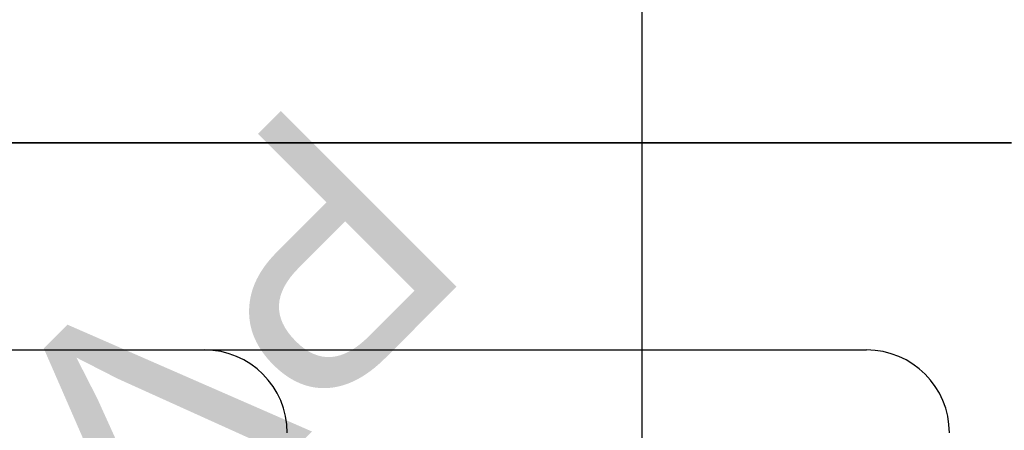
# Model space of a CAD drawing. Header units: millimetres. Extents: x -20654 to 2526, y -8238 to 977.
# Tile 116 of 218: x -10312.2113 to -10311.9734, y -4119.2813 to -4119.1821. Entities that reach past the tile are written whole.
import ezdxf

# ---------------------------------------------------------------- set-up
doc = ezdxf.new("R2010")
doc.units = ezdxf.units.MM
for name, color, linetype in [('01 CONTORNO_dwg', 252, 'Continuous'), ('ARQ_ELEMENTS', 253, 'Continuous'), ('P-PIPE-IDEN', 7, 'Continuous')]:
    doc.layers.add(name, color=color, linetype=linetype)
doc.styles.add('Arial_5', font='arial.ttf', dxfattribs={"height": 0.0825})

# ---------------------------------------------------------------- blocks, each defined once
blk = doc.blocks.new('serv')
at = {"layer": 'ARQ_ELEMENTS'}
for p, q in [((-16307.24, -1015.13), (-16777.24, -1015.13)), ((-16777.24, -1015.13), (-16307.24, -1015.13)), ((-16712.24, -1065.13), (-16532.24, -1065.13)), ((-16532.24, -1065.13), (-16342.24, -1065.13))]:
    blk.add_line(p, q, dxfattribs=at)
for centre in [(-16502.24, -1085.13), (-16342.24, -1085.13)]:
    blk.add_arc(centre, 20, 0, 90, dxfattribs=at)

msp = doc.modelspace()

# ---------------------------------------------------------------- linework, layer by layer
msp.add_line((-10312.061, -4119.08843), (-10312.061, -4120.48188))

# ---------------------------------------------------------------- block references
at = {"layer": '01 CONTORNO_dwg', "xscale": 0.0009999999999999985, "yscale": 0.0009999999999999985, "zscale": 0.0009999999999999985}
msp.add_blockref('serv', (-10295.66441, -4118.19674), dxfattribs=at)

# ---------------------------------------------------------------- texts
at = {"layer": 'P-PIPE-IDEN', "insert": (-10312.10088, -4119.24176), "char_height": 0.06, "width": 0.4919113, "attachment_point": 1, "rotation": 225, "style": 'Arial_5'}
msp.add_mtext('PVC 40-2%', dxfattribs=at)

doc.saveas('drawing.dxf')
